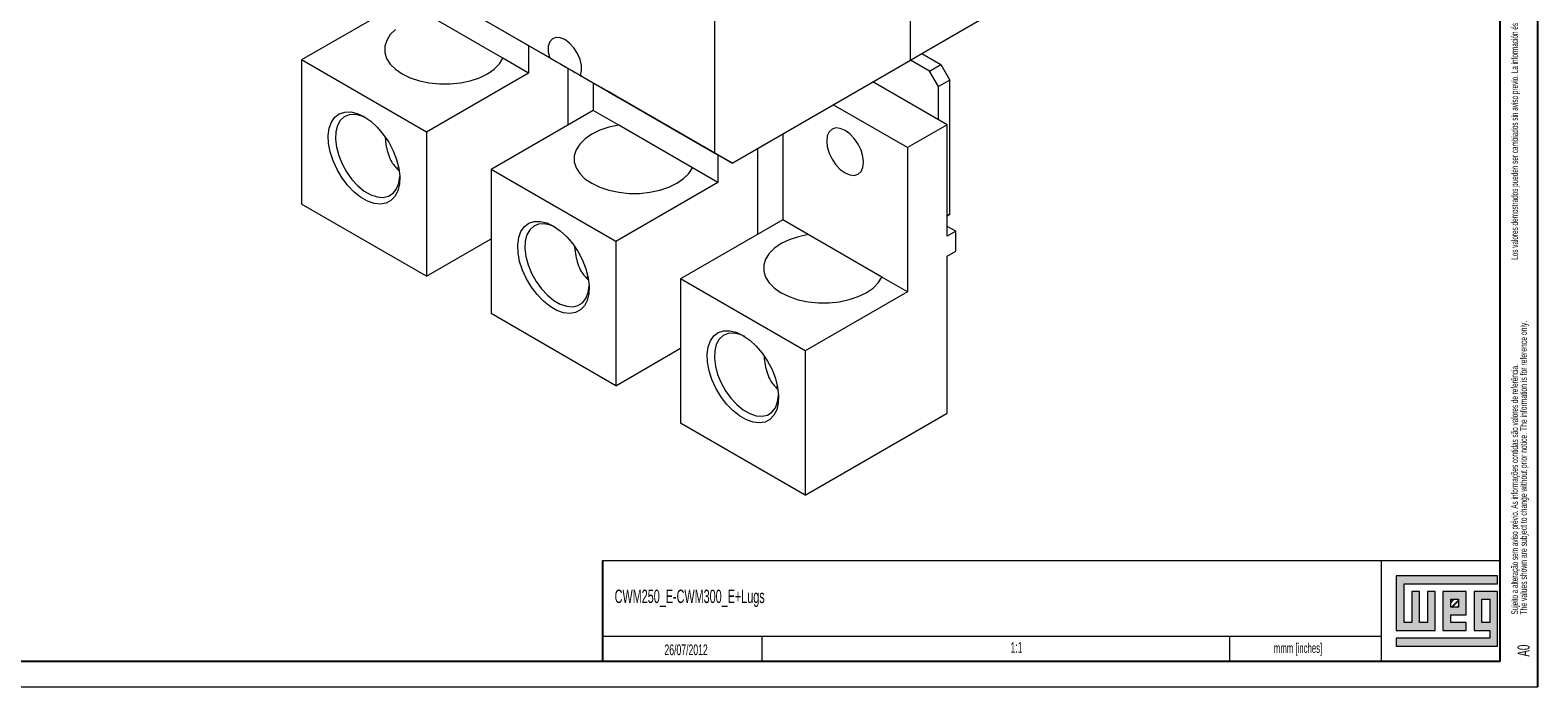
# Model space of a CAD drawing. Header units: millimetres. Extents: x 0 to 1189, y 0 to 841.
# Tile 4 of 8: x 891 to 1189, y 0 to 130. Entities that reach past the tile are written whole.
import ezdxf

# ---------------------------------------------------------------- set-up
doc = ezdxf.new("R2010")
doc.units = ezdxf.units.MM
doc.layers.add('FORMATO', color=7, linetype='Continuous')
doc.layers.add('LEGENDA', color=7, linetype='Continuous')
doc.styles.add('SLDTEXTSTYLE1', font='TXT', dxfattribs={"width": 0.605})
doc.styles.add('SLDTEXTSTYLE2', font='TXT', dxfattribs={"width": 0.569583})

# ---------------------------------------------------------------- blocks, each defined once
blk = doc.blocks.new('SW_NOTE_0')
at = {"color": 0, "linetype": 'Continuous', "lineweight": 0, "attachment_point": 1, "rotation": 90}
for s, insert, char_height, style in [('Sujeito a alteração sem aviso prévio. As informações contidas são valores de referência.                                                           Los valores demostrados pueden ser cambiados sin aviso previo. La información és de referencia solamente.', (-1.71, 0), 1.32292, 'SLDTEXTSTYLE2'), ('The values shown are subject to change without prior notice. The information is for reference only.', (0.06, 0), 1.3229, 'SLDTEXTSTYLE1')]:
    blk.add_mtext(s, dxfattribs=dict(at, insert=insert, char_height=char_height, style=style))

msp = doc.modelspace()

# ---------------------------------------------------------------- hatches: boundary and pattern name
at = {"linetype": 'Continuous'}
msp.add_hatch(color=7, dxfattribs=at).paths.add_polyline_path([(1160.99, 21.93), (1160.99, 11.15), (1168.69, 11.15), (1168.69, 18.85), (1167.15, 18.85), (1167.15, 12.69), (1165.61, 12.69), (1165.61, 18.85), (1164.07, 18.85), (1164.07, 12.69), (1162.53, 12.69), (1162.53, 20.39), (1181.01, 20.39), (1181.01, 21.93)], flags=0)
h = msp.add_hatch(color=7, dxfattribs=at)
h.paths.add_polyline_path([(1160.99, 8.07), (1181.01, 8.07), (1181.01, 18.85), (1176.39, 18.85), (1176.39, 11.15), (1179.47, 11.15), (1179.47, 9.61), (1160.99, 9.61)], flags=0)
h.paths.add_polyline_path([(1177.93, 17.31), (1179.47, 17.31), (1179.47, 12.69), (1177.93, 12.69)], flags=0)
h = msp.add_hatch(color=7, dxfattribs=at)
h.paths.add_polyline_path([(1174.85, 12.69), (1171.77, 12.69), (1171.77, 14.23), (1174.85, 14.23), (1174.85, 18.85), (1170.23, 18.85), (1170.23, 11.15), (1174.85, 11.15)], flags=0)
h.paths.add_polyline_path([(1173.31, 15.77), (1171.77, 15.77), (1171.77, 17.31), (1173.31, 17.31)], flags=0)
h = msp.add_hatch(dxfattribs=at)
h.set_pattern_fill('ANSI31', color=8, scale=0.25, style=0)
h.paths.add_polyline_path([(1173.31, 15.77), (1171.77, 15.77), (1171.77, 17.31), (1173.31, 17.31)], flags=0)

# ---------------------------------------------------------------- linework, layer by layer
at = {"color": 7, "linetype": 'Continuous', "lineweight": 15}
for p, q in [((1064.89, 123.94), (1064.89, 230.09)), ((1026.21, 105.53), (1026.21, 203.84)), ((1003.1, 118.87), (971.05, 137.37)), ((964.68, 135.62), (944.47, 123.96)), ((973.87, 135.74), (993.49, 124.42)), ((1067.15, 125.25), (1082.75, 134.25)), ((984.29, 124.3), (969.74, 132.7)), ((989.35, 126.81), (989.35, 121.37)), ((969.15, 109.71), (944.47, 123.96)), ((944.47, 123.96), (944.47, 95.44)), ((989.35, 121.37), (984.29, 124.3)), ((1029.61, 103.57), (1064.89, 123.94)), ((1064.89, 123.94), (1067.15, 125.25)), ((1068.67, 121.76), (1064.89, 123.94)), ((1067.15, 125.25), (1070.94, 123.06)), ((1068.67, 121.76), (1070.94, 123.06)), ((1070.94, 123.06), (1072.7, 120)), ((989.35, 121.37), (969.15, 109.71)), ((997.22, 111.14), (997.22, 122.27)), ((999.61, 120.89), (1026.21, 105.53)), ((1002.15, 119.42), (1002.15, 113.99)), ((1072.17, 111.16), (1057.46, 119.65)), ((1070.44, 118.69), (1068.67, 121.76)), ((1072.7, 120), (1070.44, 118.69)), ((1072.7, 93.46), (1072.7, 120)), ((1005.36, 117.57), (1003.1, 118.87)), ((1029.61, 103.57), (1004.98, 117.79)), ((1004.98, 117.79), (1007.24, 116.48)), ((1007.24, 116.48), (1005.36, 117.57)), ((1007.24, 116.48), (1007.24, 116.48)), ((1070.44, 112.16), (1070.44, 118.69)), ((1002.15, 113.99), (981.95, 102.32)), ((1007.21, 111.06), (1002.15, 113.99)), ((1064.31, 106.62), (1049.6, 115.11)), ((1021.77, 102.66), (1007.21, 111.06)), ((1072.17, 111.16), (1064.31, 106.62)), ((1072.17, 89.11), (1072.17, 111.16)), ((969.15, 109.71), (969.15, 81.19)), ((1039.63, 109.36), (1039.63, 92.35)), ((1026.21, 105.53), (1029.61, 103.57)), ((1026.83, 105.17), (1026.83, 99.74)), ((1034.7, 89.5), (1034.7, 106.51)), ((1064.31, 106.62), (1064.31, 78.11)), ((963.31, 102.5), (963.64, 102.75)), ((1006.63, 88.08), (981.95, 102.32)), ((981.95, 102.32), (981.95, 73.8)), ((1026.83, 99.74), (1021.77, 102.66)), ((1026.83, 99.74), (1006.63, 88.08)), ((969.15, 81.19), (944.47, 95.44)), ((1072.17, 93.16), (1072.7, 93.46)), ((1072.7, 93.46), (1072.17, 93.16)), ((1039.63, 92.35), (1019.42, 80.69)), ((1044.69, 89.43), (1039.63, 92.35)), ((1073.86, 90.09), (1072.17, 91.06)), ((1073.86, 90.09), (1072.17, 89.11)), ((1073.86, 86.17), (1073.86, 90.09)), ((969.15, 81.19), (981.95, 88.58)), ((1006.63, 88.08), (1006.63, 59.55)), ((1059.25, 81.03), (1044.69, 89.43)), ((1072.17, 85.19), (1073.86, 86.17)), ((1072.17, 54.13), (1072.17, 85.19)), ((1000.78, 80.87), (1001.12, 81.11)), ((1044.1, 66.44), (1019.42, 80.69)), ((1019.42, 80.69), (1019.42, 52.17)), ((1064.31, 78.11), (1059.25, 81.03)), ((1064.31, 78.11), (1044.1, 66.44)), ((1006.63, 59.55), (981.95, 73.8)), ((1006.63, 59.55), (1019.42, 66.94)), ((1044.1, 66.44), (1044.1, 37.92)), ((1038.26, 59.24), (1038.59, 59.48)), ((1044.1, 37.92), (1072.17, 54.13)), ((1044.1, 37.92), (1019.42, 52.17))]:
    msp.add_line(p, q, dxfattribs=at)
at = {"color": 7, "linetype": 'Continuous', "lineweight": 0}
for p, q in [((1181.01, 21.93), (1160.99, 21.93)), ((1160.99, 21.93), (1160.99, 11.15)), ((1181.01, 20.39), (1181.01, 21.93)), ((1162.53, 20.39), (1181.01, 20.39)), ((1162.53, 12.69), (1162.53, 20.39)), ((1165.61, 18.85), (1164.07, 18.85)), ((1164.07, 18.85), (1164.07, 12.69)), ((1165.61, 12.69), (1165.61, 18.85)), ((1168.69, 18.85), (1167.15, 18.85)), ((1167.15, 18.85), (1167.15, 12.69)), ((1168.69, 11.15), (1168.69, 18.85)), ((1174.85, 18.85), (1170.23, 18.85)), ((1170.23, 18.85), (1170.23, 11.15)), ((1174.85, 14.23), (1174.85, 18.85)), ((1181.01, 18.85), (1176.39, 18.85)), ((1176.39, 18.85), (1176.39, 11.15)), ((1181.01, 8.07), (1181.01, 18.85)), ((1171.77, 17.31), (1173.31, 17.31)), ((1171.77, 15.77), (1171.77, 17.31)), ((1173.31, 15.77), (1171.77, 15.77)), ((1173.31, 17.31), (1173.31, 15.77)), ((1177.93, 12.69), (1177.93, 17.31)), ((1177.93, 17.31), (1179.47, 17.31)), ((1179.47, 17.31), (1179.47, 12.69)), ((1164.07, 12.69), (1162.53, 12.69)), ((1167.15, 12.69), (1165.61, 12.69)), ((1171.77, 14.23), (1174.85, 14.23)), ((1171.77, 12.69), (1171.77, 14.23)), ((1174.85, 12.69), (1171.77, 12.69)), ((1174.85, 11.15), (1174.85, 12.69)), ((1179.47, 12.69), (1177.93, 12.69)), ((1035.52, 10.02), (1035.52, 5)), ((1128, 10.03), (1128, 5)), ((1160.99, 11.15), (1168.69, 11.15)), ((1160.99, 9.61), (1160.99, 8.07)), ((1179.47, 9.61), (1160.99, 9.61)), ((1170.23, 11.15), (1174.85, 11.15)), ((1176.39, 11.15), (1179.47, 11.15)), ((1179.47, 11.15), (1179.47, 9.61)), ((1160.99, 8.07), (1181.01, 8.07))]:
    msp.add_line(p, q, dxfattribs=at)
at = {"color": 7, "linetype": 'Continuous', "lineweight": 15, "flags": 128}
for points in [[(963.05, 130.01), (962.01, 128.97), (961.3, 127.84), (960.94, 126.66), (960.93, 125.47), (961.29, 124.28), (962, 123.16), (963.04, 122.12), (964.38, 121.2), (965.97, 120.43), (967.77, 119.83), (969.72, 119.42), (971.76, 119.21), (973.84, 119.22), (975.88, 119.43), (977.83, 119.84), (979.63, 120.44), (981.22, 121.21), (982.55, 122.13), (983.59, 123.17), (984.29, 124.3)], [(999.61, 120.89), (999.85, 121.79), (999.83, 122.88), (999.55, 124.07), (999.03, 125.26), (998.32, 126.37), (997.47, 127.3), (996.55, 127.98), (995.63, 128.36), (994.78, 128.41), (994.07, 128.13), (993.55, 127.53), (993.27, 126.66), (993.25, 125.6), (993.49, 124.42)], [(956.81, 112.75), (958.15, 111.83), (959.44, 110.65), (960.63, 109.25), (961.69, 107.68), (962.57, 106), (963.24, 104.26), (963.68, 102.54), (963.87, 100.9), (963.81, 99.38), (963.49, 98.06), (962.93, 96.97), (962.15, 96.15), (961.18, 95.64), (960.05, 95.46), (958.8, 95.6), (957.48, 96.07), (956.14, 96.85), (954.82, 97.9), (953.57, 99.2), (952.44, 100.69), (951.47, 102.32), (950.69, 104.04), (950.13, 105.77), (949.81, 107.46), (949.75, 109.05), (949.94, 110.48), (950.38, 111.69), (951.05, 112.65), (951.93, 113.31), (952.99, 113.66), (954.18, 113.68), (955.47, 113.38), (956.81, 112.75)], [(957.17, 112.53), (956.24, 112.93), (955.01, 113.2), (953.88, 113.12), (952.9, 112.72), (952.12, 112), (951.55, 110.99), (951.23, 109.74), (951.16, 108.29), (951.36, 106.71), (951.8, 105.06), (952.48, 103.4), (953.37, 101.81), (954.43, 100.35), (955.61, 99.08), (956.87, 98.05), (958.16, 97.31), (959.42, 96.88), (960.61, 96.79), (961.66, 97.02), (962.55, 97.59), (963.23, 98.46), (963.68, 99.6), (963.87, 100.93)], [(1007.21, 111.06), (1005.26, 110.66), (1003.46, 110.06), (1001.87, 109.29), (1000.53, 108.37), (999.49, 107.34), (998.78, 106.21), (998.41, 105.03), (998.41, 103.83), (998.77, 102.65), (999.48, 101.52), (1000.52, 100.48), (1001.85, 99.57), (1003.44, 98.8), (1005.24, 98.2), (1007.19, 97.79), (1009.24, 97.58), (1011.32, 97.58), (1013.36, 97.79), (1015.31, 98.2), (1017.11, 98.8), (1018.7, 99.58), (1020.03, 100.5), (1021.06, 101.53), (1021.77, 102.66)], [(1051.97, 101.62), (1052.91, 101.22), (1053.79, 101.13), (1054.54, 101.36), (1055.12, 101.9), (1055.49, 102.7), (1055.61, 103.72), (1055.49, 104.88), (1055.12, 106.1), (1054.54, 107.31), (1053.79, 108.41), (1052.91, 109.34), (1051.97, 110.03), (1051.03, 110.43), (1050.15, 110.52), (1049.39, 110.28), (1048.81, 109.75), (1048.45, 108.94), (1048.33, 107.92), (1048.45, 106.76), (1048.81, 105.54), (1049.39, 104.34), (1050.15, 103.23), (1051.03, 102.3), (1051.97, 101.62)], [(994.29, 91.12), (995.62, 90.2), (996.91, 89.01), (998.11, 87.61), (999.17, 86.04), (1000.05, 84.36), (1000.72, 82.63), (1001.16, 80.91), (1001.35, 79.26), (1001.29, 77.75), (1000.97, 76.42), (1000.41, 75.33), (999.63, 74.52), (998.66, 74.01), (997.53, 73.82), (996.28, 73.97), (994.96, 74.43), (993.61, 75.21), (992.29, 76.27), (991.05, 77.56), (989.92, 79.06), (988.94, 80.69), (988.16, 82.4), (987.6, 84.14), (987.29, 85.83), (987.22, 87.42), (987.41, 88.84), (987.85, 90.06), (988.53, 91.01), (989.41, 91.68), (990.46, 92.03), (991.66, 92.05), (992.95, 91.74), (994.29, 91.12)], [(994.65, 90.9), (993.71, 91.3), (992.48, 91.56), (991.36, 91.49), (990.38, 91.08), (989.59, 90.36), (989.03, 89.36), (988.7, 88.1), (988.64, 86.66), (988.83, 85.07), (989.28, 83.42), (989.96, 81.77), (990.85, 80.18), (991.9, 78.72), (993.09, 77.45), (994.35, 76.42), (995.64, 75.68), (996.9, 75.25), (998.08, 75.15), (999.14, 75.39), (1000.03, 75.96), (1000.71, 76.82), (1001.15, 77.96), (1001.35, 79.29)], [(1044.69, 89.43), (1042.74, 89.02), (1040.94, 88.42), (1039.34, 87.66), (1038.01, 86.74), (1036.97, 85.7), (1036.25, 84.58), (1035.89, 83.39), (1035.89, 82.2), (1036.25, 81.02), (1036.96, 79.89), (1037.99, 78.85), (1039.33, 77.93), (1040.92, 77.16), (1042.72, 76.56), (1044.67, 76.15), (1046.72, 75.95), (1048.79, 75.95), (1050.84, 76.16), (1052.79, 76.57), (1054.58, 77.17), (1056.17, 77.94), (1057.51, 78.86), (1058.54, 79.9), (1059.25, 81.03)], [(1031.76, 69.48), (1033.1, 68.56), (1034.39, 67.38), (1035.59, 65.98), (1036.64, 64.41), (1037.52, 62.73), (1038.19, 60.99), (1038.63, 59.27), (1038.83, 57.63), (1038.76, 56.11), (1038.45, 54.79), (1037.89, 53.7), (1037.11, 52.88), (1036.13, 52.37), (1035, 52.19), (1033.76, 52.33), (1032.44, 52.8), (1031.09, 53.58), (1029.77, 54.63), (1028.52, 55.93), (1027.39, 57.42), (1026.42, 59.05), (1025.64, 60.77), (1025.08, 62.5), (1024.76, 64.19), (1024.7, 65.78), (1024.89, 67.21), (1025.33, 68.42), (1026, 69.38), (1026.88, 70.04), (1027.94, 70.39), (1029.13, 70.41), (1030.42, 70.11), (1031.76, 69.48)], [(1032.13, 69.26), (1031.19, 69.66), (1029.96, 69.93), (1028.83, 69.85), (1027.86, 69.45), (1027.07, 68.73), (1026.5, 67.72), (1026.18, 66.47), (1026.11, 65.02), (1026.31, 63.44), (1026.76, 61.79), (1027.44, 60.13), (1028.32, 58.54), (1029.38, 57.08), (1030.56, 55.81), (1031.83, 54.78), (1033.11, 54.04), (1034.38, 53.61), (1035.56, 53.52), (1036.62, 53.75), (1037.5, 54.32), (1038.18, 55.19), (1038.63, 56.33), (1038.82, 57.66)]]:
    msp.add_lwpolyline(points, dxfattribs=at)
at = {"color": 7, "linetype": 'Continuous', "lineweight": 15}
msp.add_ellipse((995.26, 123.4), major_axis=(4.7, -2.71), ratio=0.00007, start_param=4.325815, end_param=6.66984, dxfattribs=at)
for points in [[(960.99, 108.62), (961.05, 108.03), (961.18, 106.87), (961.62, 105.22), (962.33, 103.51), (963.17, 102.63), (963.65, 102.13)], [(998.46, 86.98), (998.53, 86.4), (998.66, 85.24), (999.09, 83.59), (999.81, 81.87), (1000.65, 81), (1001.13, 80.5)], [(1035.94, 65.35), (1036.01, 64.76), (1036.13, 63.6), (1036.57, 61.95), (1037.29, 60.24), (1038.13, 59.36), (1038.61, 58.86)]]:
    msp.add_open_spline(points, degree=3, knots=[0, 0, 0, 0, 0.227997, 0.453902, 0.687816, 1, 1, 1, 1], dxfattribs=at)
at = {"layer": 'FORMATO'}
for p, q in [((1189, 0), (1189, 841)), ((1181.52, 5), (1181.52, 831)), ((1004, 25), (1004, 5)), ((1181.52, 5), (22.52, 5))]:
    msp.add_line(p, q, dxfattribs=at)
at = {"layer": 'FORMATO', "lineweight": 0}
for p, q in [((1004, 25), (1181.52, 25)), ((1158, 25), (1158, 5)), ((1004, 10.02), (1035.52, 10.02)), ((1035.52, 10.02), (1158, 10.03)), ((0, 0), (1189, 0))]:
    msp.add_line(p, q, dxfattribs=at)

# ---------------------------------------------------------------- block references
at = {"color": 7, "linetype": 'Continuous', "lineweight": 0}
msp.add_blockref('SW_NOTE_0', (1185.45, 14.3), dxfattribs=at)

# ---------------------------------------------------------------- texts
at = {"layer": 'FORMATO', "insert": (1136.78, 8.62), "char_height": 1.9, "attachment_point": 1, "style": 'SLDTEXTSTYLE1'}
msp.add_mtext('mmm [inches]', dxfattribs=at)
at = {"layer": 'LEGENDA', "style": 'SLDTEXTSTYLE1'}
for s, insert, char_height, attachment_point in [('CWM250_E-CWM300_E+Lugs', (1006.39, 19.22), 2.6458, 1), ('26/07/2012', (1020.52, 8.38), 2.117, 2), ('1:1', (1085.89, 8.85), 2.117, 2)]:
    msp.add_mtext(s, dxfattribs=dict(at, insert=insert, char_height=char_height, attachment_point=attachment_point))
at = {"layer": 'LEGENDA', "insert": (1184.98, 5.98), "char_height": 2.381, "attachment_point": 1, "rotation": 90, "style": 'SLDTEXTSTYLE1'}
msp.add_mtext('A0', dxfattribs=at)

doc.saveas('drawing.dxf')
